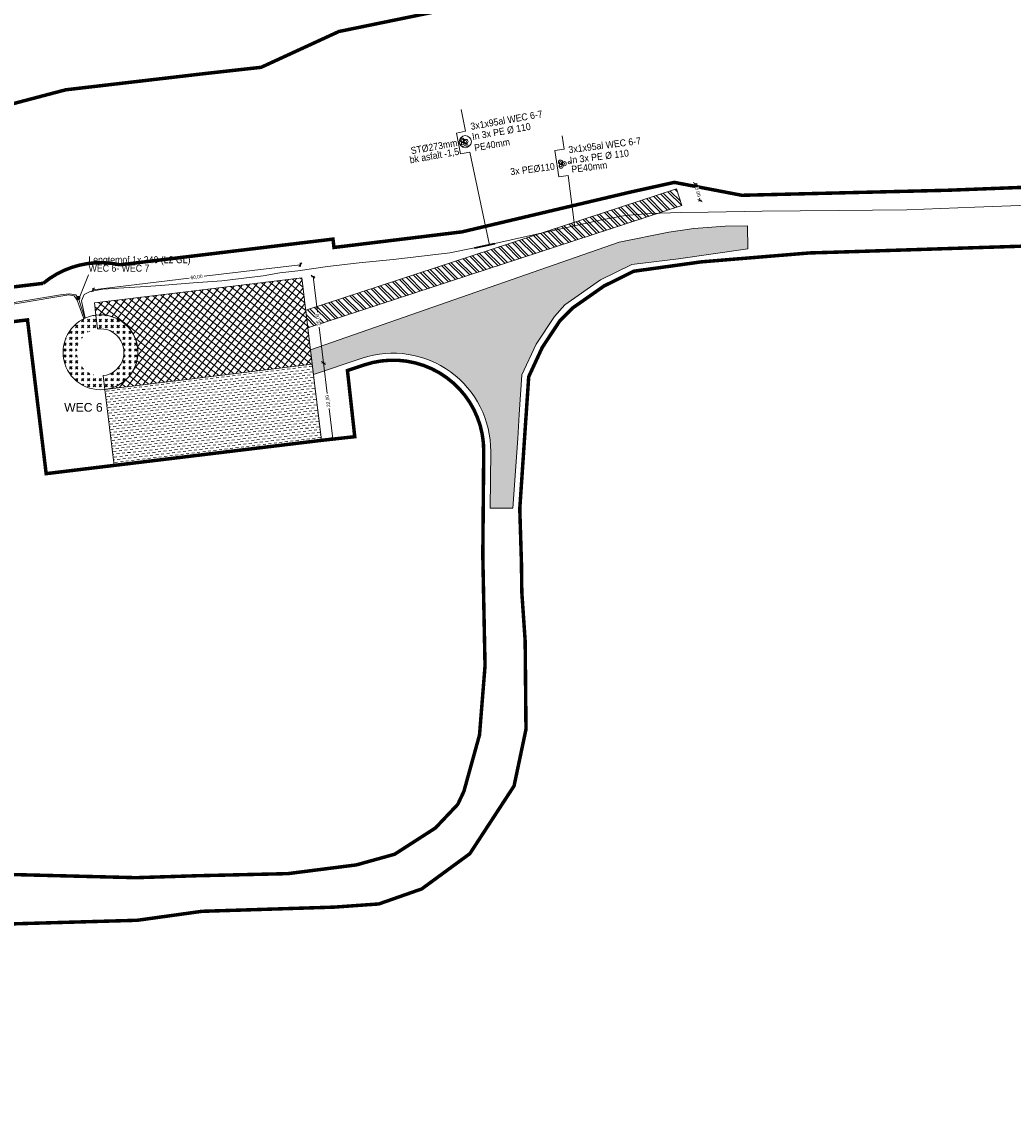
# Model space of a CAD drawing. Header units: metres. Extents: x 68442 to 71740, y 407111 to 411160.
# Tile 174 of 186: x 70366 to 70651, y 409195 to 409510. Entities that reach past the tile are written whole.
import ezdxf
from ezdxf.enums import TextEntityAlignment as Align

# ---------------------------------------------------------------- set-up
doc = ezdxf.new("R2010")
doc.units = ezdxf.units.M
doc.linetypes.add('XX-CENTER', pattern=[8, 5, -1, 1, -1])
doc.layers.get('0').update_dxf_attribs({"lineweight": 0})
doc.layers.get('Defpoints').update_dxf_attribs({"lineweight": 0})
for name, color, linetype, lineweight in [('- van den heuvel - hs', 1, 'Continuous', 0), ('- van den heuvel - pe 40mm', 3, 'Continuous', 0), ('- van den heuvel -aanpeillijntjes en ge-explodeerde maatvoering', 7, 'Continuous', 0), ('- van den heuvel -pe 110mm', 7, 'Continuous', 0), ('- van den heuvel -staal 273mm', 7, 'Continuous', 0), ('- van den heuvel -txt', 7, 'Continuous', 0), ('-revisie mantelbuizen', 7, 'Continuous', 0), ('MACG_alg_werkgrens', 3, 'XX-CENTER', 0), ('RS AB Boring', 30, 'Continuous', 0), ('RS AB Kabel', 224, 'Continuous', 0), ('RS AB Mantelbuis', 1, 'Continuous', 0)]:
    doc.layers.add(name, color=color, linetype=linetype, lineweight=lineweight)
for name, color, linetype, lineweight, transparency in [('MACG_n_maatvoering', 3, 'Continuous', 0, 0.8), ('MACG_n_vhr_arc_auxcrane', 3, 'Continuous', 0, 0.8), ('MACG_n_vhr_arc_craneplatform_18', 150, 'Continuous', 0, 0.8), ('MACG_n_vhr_arc_gravel', 34, 'Continuous', 0, 0.8), ('MACG_n_vhr_arc_laydown', 2, 'Continuous', 0, 0.8), ('MACG_n_vhr_arc_preassembly_13.5', 6, 'Continuous', 0, 0.8), ('MACG_n_vhr_kant_', 7, 'Continuous', 0, 0.8)]:
    doc.layers.add(name, color=color, linetype=linetype, lineweight=lineweight, transparency=transparency)
doc.styles.add('Arial', font='arial.ttf')
doc.styles.add('MACG_standaard', font='arial.ttf', dxfattribs={"height": 2})
doc.styles.get("Standard").update_dxf_attribs({"font": 'arial.ttf'})
doc.dimstyles.new('MACG_standaard', dxfattribs={"dimscale": 0, "dimtxt": 2, "dimasz": 2, "dimexe": 1, "dimexo": 0.1, "dimgap": 1, "dimtad": 0, "dimzin": 1, "dimtxsty": 'MACG_standaard', "dimcen": 0, "dimclrd": 256, "dimclre": 256, "dimclrt": 256, "dimazin": 0, "dimtfac": 1, "dimtofl": 0, "dimtmove": 1, "dimatfit": 3, "dimfxl": 1, "dimfxlon": 1, "dimtfill": 1, "dimlwd": -1, "dimlwe": -1, "dimarcsym": 0})

# ---------------------------------------------------------------- blocks, each defined once
blk = doc.blocks.new('_Oblique')
at = {"color": 0, "linetype": 'ByBlock', "lineweight": -2}
blk.add_line((-0.5, -0.5), (0.5, 0.5), dxfattribs=at)
blk = doc.blocks.new('*D161')
at = {"layer": 'Defpoints', "color": 0, "transparency": 16777216}
for p in [(70446.39, 409440.16), (70446.85, 409436.37), (70387.29, 409429.16)]:
    blk.add_point(p, dxfattribs=at)
at = {"layer": 'MACG_n_maatvoering', "transparency": 16777216}
for p, q in [((70446.39, 409440.16), (70418.78, 409436.82)), ((70446.45, 409439.66), (70446.33, 409440.66)), ((70386.83, 409432.95), (70414.44, 409436.29)), ((70386.89, 409432.45), (70386.77, 409433.44))]:
    blk.add_line(p, q, dxfattribs=at)
for p, rotation in [((70446.39, 409440.16), 6.904981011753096), ((70386.83, 409432.95), 186.9049810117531)]:
    blk.add_blockref('_Oblique', p, dxfattribs=dict(at, rotation=rotation))
at = {"layer": 'MACG_n_maatvoering', "transparency": 16777216, "insert": (70416.61, 409436.55), "char_height": 1, "attachment_point": 5, "rotation": 6.905, "style": 'MACG_standaard', "bg_fill": 3, "box_fill_scale": 1.1, "bg_fill_color": 256, "bg_fill_true_color": 13158600, "bg_fill_transparency": 0}
blk.add_mtext('60,00', dxfattribs=at)
blk = doc.blocks.new('*D160')
at = {"layer": 'Defpoints', "color": 0, "transparency": 16777216}
for p in [(70446.85, 409436.37), (70449.86, 409411.56), (70453.07, 409411.94)]:
    blk.add_point(p, dxfattribs=at)
at = {"layer": 'MACG_n_maatvoering', "transparency": 16777216}
for p, q in [((70449.57, 409436.7), (70450.56, 409436.82)), ((70450.06, 409436.76), (70451.3, 409426.53)), ((70453.07, 409411.94), (70451.83, 409422.18)), ((70452.57, 409411.88), (70453.56, 409412.01))]:
    blk.add_line(p, q, dxfattribs=at)
for p, rotation in [((70450.06, 409436.76), 96.9049810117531), ((70453.07, 409411.94), 276.9049810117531)]:
    blk.add_blockref('_Oblique', p, dxfattribs=dict(at, rotation=rotation))
at = {"layer": 'MACG_n_maatvoering', "transparency": 16777216, "insert": (70451.57, 409424.35), "char_height": 1, "attachment_point": 5, "rotation": 96.905, "style": 'MACG_standaard', "bg_fill": 3, "box_fill_scale": 1.1, "bg_fill_color": 256, "bg_fill_true_color": 13158600, "bg_fill_transparency": 0}
blk.add_mtext('25,00', dxfattribs=at)
blk = doc.blocks.new('*D159')
at = {"layer": 'Defpoints', "color": 0, "transparency": 16777216}
for p in [(70449.86, 409411.56), (70452.5, 409389.72), (70455.71, 409390.1)]:
    blk.add_point(p, dxfattribs=at)
at = {"layer": 'MACG_n_maatvoering', "transparency": 16777216}
for p, q in [((70452.57, 409411.88), (70453.56, 409412.01)), ((70453.07, 409411.94), (70454.13, 409403.2)), ((70455.71, 409390.1), (70454.65, 409398.85)), ((70455.22, 409390.04), (70456.21, 409390.16))]:
    blk.add_line(p, q, dxfattribs=at)
for p, rotation in [((70453.07, 409411.94), 96.9049810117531), ((70455.71, 409390.1), 276.9049810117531)]:
    blk.add_blockref('_Oblique', p, dxfattribs=dict(at, rotation=rotation))
at = {"layer": 'MACG_n_maatvoering', "transparency": 16777216, "insert": (70454.39, 409401.02), "char_height": 1, "attachment_point": 5, "rotation": 96.905, "style": 'MACG_standaard', "bg_fill": 3, "box_fill_scale": 1.1, "bg_fill_color": 256, "bg_fill_true_color": 13158600, "bg_fill_transparency": 0}
blk.add_mtext('22,00', dxfattribs=at)
blk = doc.blocks.new('*D158')
at = {"layer": 'Defpoints', "color": 0, "transparency": 16777216}
for p in [(70554.46, 409461.91), (70556.01, 409457.15)]:
    blk.add_point(p, dxfattribs=at)
at = {"layer": 'MACG_n_maatvoering', "transparency": 16777216}
for p, q in [((70559.42, 409463.28), (70560.38, 409463.55)), ((70559.9, 409463.41), (70560.09, 409462.74)), ((70560.75, 409458.46), (70561.71, 409458.73)), ((70561.23, 409458.59), (70561.04, 409459.27))]:
    blk.add_line(p, q, dxfattribs=at)
for p, rotation in [((70559.9, 409463.41), 105.4209170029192), ((70561.23, 409458.59), 285.4209170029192)]:
    blk.add_blockref('_Oblique', p, dxfattribs=dict(at, rotation=rotation))
at = {"layer": 'MACG_n_maatvoering', "transparency": 16777216, "insert": (70560.56, 409461), "char_height": 1, "attachment_point": 5, "rotation": 285.4209, "style": 'MACG_standaard', "bg_fill": 3, "box_fill_scale": 1.1, "bg_fill_color": 256, "bg_fill_true_color": 13158600, "bg_fill_transparency": 0}
blk.add_mtext('5,00', dxfattribs=at)
at = {"layer": 'Defpoints', "color": 0, "transparency": 16777216}
blk.add_point((70561.23, 409458.59), dxfattribs=at)

msp = doc.modelspace()

# ---------------------------------------------------------------- hatches: boundary and pattern name
at = {"layer": 'MACG_n_vhr_arc_craneplatform_18'}
h = msp.add_hatch(dxfattribs=at)
h.set_pattern_fill('ANSI37', color=256, style=0)
h.set_pattern_definition([(51.904981, (35193.3098, 204718.056), (-1.2493445, 0.979435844), []), (141.904981, (35193.3098, 204718.056), (-0.979435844, -1.2493445), [])])
edge = h.paths.add_edge_path()
edge.add_arc((70389, 409415), 10.75, 357.53523, 456.90498)
edge.add_line((70387.708, 409425.672), (70387.285, 409429.161))
edge.add_line((70387.285, 409429.161), (70446.85, 409436.375))
edge.add_line((70446.85, 409436.375), (70449.855, 409411.556))
edge.add_line((70449.855, 409411.556), (70390.292, 409404.328))
edge.add_arc((70388.998, 409415.002), 10.752, 276.91406, 357.52615)
at = {"layer": 'MACG_n_vhr_arc_gravel'}
h = msp.add_hatch(dxfattribs=at)
h.set_pattern_fill('GOST_GLASS', color=256, scale=0.2)
h.set_pattern_definition([(45, (1163.9999, -1179), (1.697056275, -2e-16), [1, -1.4]), (45, (1164.4242, -1179), (1.697056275, -2e-16), [0.4, -2]), (45, (1163.9999, -1178.5757), (1.697056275, -2e-16), [0.4, -2])])
h.paths.add_polyline_path([(70399.75, 409415, 1), (70378.25, 409415, 1)])
h.paths.add_polyline_path([(70382.25, 409415, -1), (70395.75, 409415, -1)], flags=16)
at = {"layer": 'MACG_n_vhr_arc_laydown'}
h = msp.add_hatch(dxfattribs=at)
h.set_pattern_fill('ANSI32', color=256, scale=0.4, angle=90, style=0)
h.set_pattern_definition([(135, (35402.5815, 204732.6181), (-1.347038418, -1.347038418), []), (135, (35402.5815, 204733.5161), (-1.347038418, -1.347038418), [])])
h.paths.add_polyline_path([(70447.978, 409427.059), (70554.457, 409461.911), (70556.013, 409457.159), (70448.591, 409421.999)])
at = {"layer": 'MACG_n_vhr_arc_preassembly_13.5'}
h = msp.add_hatch(dxfattribs=at)
h.set_pattern_fill('DASH', color=256, scale=0.5, angle=186.90498, style=0)
h.set_pattern_definition([(186.90498, (69982.37296, 409427.91986), (-0.6925657, -0.88342), [0.79375, -0.79375])])
h.paths.add_polyline_path([(70449.855, 409411.556), (70452.5, 409389.715), (70392.935, 409382.502), (70390.292, 409404.328)])

# ---------------------------------------------------------------- linework, layer by layer
at = {"layer": '- van den heuvel - hs'}
for centre in [(70492.912, 409475.768), (70493.783, 409475.525), (70493.037, 409474.929), (70521.142, 409469.464), (70521.999, 409469.178), (70521.224, 409468.62)]:
    msp.add_circle(centre, 0.326, dxfattribs=at)
at = {"layer": '- van den heuvel - pe 40mm'}
for centre in [(70494.279, 409474.337), (70523.648, 409469.461)]:
    msp.add_circle(centre, 0.326, dxfattribs=at)
at = {"layer": '- van den heuvel -aanpeillijntjes en ge-explodeerde maatvoering'}
for points in [[(70493.88, 409478.521), (70492.641, 409484.765)], [(70500.715, 409445.788), (70495.066, 409472.504), (70492.435, 409471.98), (70491.249, 409477.996), (70493.88, 409478.521)], [(70522.211, 409473.333), (70521.658, 409477.142)], [(70525.175, 409451.525), (70523.333, 409465.809), (70520.678, 409465.421), (70519.556, 409472.944), (70522.211, 409473.333)]]:
    msp.add_lwpolyline(points, dxfattribs=at)
at = {"layer": '- van den heuvel -pe 110mm'}
for centre in [(70492.89, 409475.946), (70493.998, 409475.552), (70493.127, 409474.754), (70521.129, 409469.644), (70522.215, 409469.193), (70521.304, 409468.441)]:
    msp.add_circle(centre, 0.589, dxfattribs=at)
at = {"layer": '- van den heuvel -staal 273mm'}
msp.add_circle((70493.79, 409475.502), 1.74, dxfattribs=at)
at = {"layer": '- van den heuvel -txt', "const_width": 0.606}
msp.add_lwpolyline([(70382.346, 409430.586, 1), (70382.953, 409430.586, 1)], format="xyb", close=True, dxfattribs=at)
at = {"layer": '-revisie mantelbuizen', "ltscale": 0.1, "elevation": 3.88}
msp.add_lwpolyline([(70502.264, 409446.05), (70496.541, 409444.861), (70496.484, 409445.135), (70502.206, 409446.324)], close=True, dxfattribs=at)
at = {"layer": 'MACG_alg_werkgrens', "ltscale": 10, "const_width": 1, "flags": 128}
for points in [[(69468.207, 410724.054), (69445.018, 410763.758), (69410.51, 410746.374), (69391.667, 410737.222), (69365.727, 410725.277), (69345.267, 410716.38), (69315.385, 410704.088), (69281.051, 410691.03), (69264.1, 410684.91), (69252.631, 410680.955), (69232.539, 410674.335), (69226.288, 410672.312), (69231.923, 410654.993), (69239.192, 410630.452), (69225.31, 410626.34), (69213.37, 410623.02), (69197.1, 410618.89), (69169.71, 410611.81), (69153.929, 410607.813), (69119.38, 410600.65), (69044.01, 410587.14), (69038.91, 410583.87), (69037, 410582.13), (69034.69, 410579.4), (69032.1, 410574.79), (69025.25, 410561.14), (69006.811, 410524.697), (68993.74, 410499.24), (68990.46, 410493.99), (68985.64, 410487.43), (68980.15, 410481.68), (68983.857, 410477.201), (68976.383, 410470.52), (69009.705, 410433.242), (69066.303, 410483.515), (69081.67, 410509.375), (69086.554, 410515.465), (69098.475, 410511.444), (69124.219, 410533.645), (69141.79, 410549.77), (69154.92, 410561.36), (69164.848, 410567.025), (69195.701, 410584.667, 0.9752874), (69254.73, 410601.856), (69273.281, 410612.545), (69265.7, 410636.971), (69295.012, 410647.331), (69309.569, 410653.286), (69325.24, 410659.54), (69348.315, 410669.295), (69373.471, 410680.472), (69397.192, 410690.963), (69414.397, 410698.196), (69423.285, 410702.185), (69433.976, 410704.108), (69438.863, 410704.341), (69447.939, 410702.658), (69455.8, 410699.584), (69460.605, 410696.232), (69470.472, 410685.982), (69476.25, 410679.091), (69486.191, 410665.288), (69491.751, 410658.194), (69500.692, 410650.931), (69505.624, 410648.248), (69515.728, 410644.423), (69530.287, 410645.972), (69548.084, 410653.462), (69567.546, 410641.915), (69591.657, 410638.314), (69606.834, 410646.685), (69601.573, 410655.533), (69599.74, 410658.57, -0.097345), (69598.02, 410673.004, 0.0378632), (69599.51, 410681.13, -0.1333057), (69605.29, 410689.24), (69610.73, 410692.59, -0.2952398), (69626.31, 410691.87), (69632.1, 410685.1), (69639.81, 410674.22), (69641.62, 410671.06), (69638.815, 410657.508), (69655.039, 410604.933), (69666.621, 410567.403), (69675.171, 410539.695), (69678.304, 410531.616), (69683.937, 410519.55), (69693.997, 410502.003), (69715.768, 410465.562), (69732.291, 410438.391), (69745.606, 410416.521), (69752.284, 410405.492), (69769.946, 410376.343), (69786.267, 410349.353), (69796.79, 410331.868), (69807.949, 410313.381), (69821.279, 410291.542), (69835.032, 410268.937), (69855.977, 410234.251), (69872.629, 410206.842), (69890.271, 410177.658), (69900.347, 410160.907), (69901.487, 410158.675), (69896.946, 410155.944), (69911.808, 410131.596, 0.0972504), (69926.22, 410128.604), (69939.502, 410127.946, -0.3270617), (69966.266, 410111.217), (69985.444, 410061.278), (69989.702, 410051.98), (69994.739, 410043.296), (70004.595, 410028.377), (70024.461, 409998.883), (70056.479, 409951.306), (70092.629, 409897.201), (70118.804, 409856.759), (70134.791, 409830.325), (70155.822, 409792.664), (70175.214, 409753.989), (70188.991, 409723.534), (70203.708, 409687.034), (70218.082, 409646.22), (70228.947, 409611.389), (70238.397, 409575.265), (70246.858, 409538.037), (70256.697, 409481.36), (70263.123, 409416.696), (70265.499, 409348.692), (70264.533, 409312.732), (70262.712, 409293.596), (70262.041, 409279.588, -0.4196235), (70237.455, 409251.795), (70223.924, 409251.693), (70223.896, 409251.692), (70193.165, 409250.14), (70167.123, 409264.37), (70140.672, 409269.787), (70102.465, 409277.613), (70087.77, 409280.622), (70076.27, 409289.407), (70076.709, 409309.217), (70066.711, 409309.439), (70028.718, 409310.281), (69996.927, 409310.381), (69996.707, 409302.015, 1.0223604), (70016.345, 409254.419), (70045.608, 409254.16), (70075.722, 409254.053), (70107.352, 409247.5), (70107.9, 409236.1), (70108.49, 409220.64), (70109.082, 409195.361), (70110.8, 409155.33), (70112.657, 409100.871), (70088.943, 409093.363), (70083.942, 409090.985), (70074.777, 409089.132), (70057.2, 409085.25), (70045.805, 409082.904), (70034.524, 409080.582), (70023.742, 409078.363), (70014.96, 409076.555), (70004.837, 409074.911), (69996.711, 409074.444), (69985.02, 409073.818), (69973.154, 409073.599), (69958.806, 409073.385), (69932.264, 409072.451), (69866.228, 409076.798), (69861.521, 409084.534), (69796.654, 409089.224), (69748.814, 409092.667), (69750.297, 409112.311), (69694.934, 409116.49, 0.9057946), (69648.845, 409094.078), (69624.584, 409093.872), (69585.902, 409092.54), (69529.319, 409090.82), (69467.169, 409088.931), (69410.649, 409087.204), (69375.772, 409086.099), (69352.851, 409104.513), (69352.31, 409121.883), (69294.344, 409119.895), (69295.477, 409083.546), (69288.457, 409083.327), (69220.514, 409081.171), (69160.303, 409079.224), (69133.532, 409078.359), (69097.114, 409077.182), (69079.24, 409076.599), (69043.746, 409075.458), (69008.485, 409074.376), (68985, 409092.602), (68984.29, 409110.278), (68926.337, 409107.953), (68927.854, 409070.125), (68922.819, 409069.424), (68908.143, 409065.558), (68898.991, 409063.147), (68889.025, 409059.21), (68879.39, 409055.402), (68853.716, 409041.515), (68784.241, 409002.877), (68690.792, 408950.671), (68634.582, 408919.316), (68605.749, 408924.188), (68596.823, 408940.142), (68591.849, 408937.269), (68546.26, 408911.724), (68577.271, 408856.288), (68598.847, 408854.489), (68632.13, 408873.114), (68635.037, 408888.523), (68655.306, 408899.833), (68648.654, 408911.784), (68655.275, 408915.374), (68708.755, 408945.104), (68758.396, 408972.945), (68803.764, 408998.253), (68824.877, 409010.035), (68860.537, 409030.084), (68885.336, 409043.17), (68903.482, 409050.316), (68925.812, 409056.175), (68932.36, 409057.083), (68933.566, 409048.377), (68947.049, 409033.253), (68985.2, 409034.453), (68997.406, 409050.011), (69013.92, 409050.526), (69013.59, 409061.004), (69059.754, 409062.481), (69126.266, 409064.661), (69181.764, 409066.451), (69253.042, 409068.721), (69299.011, 409070.167), (69301.135, 409060.091), (69314.614, 409044.964), (69352.766, 409046.154), (69364.979, 409061.714), (69381.038, 409062.219), (69380.697, 409072.854), (69492.882, 409076.431), (69548.431, 409078.161), (69630.694, 409080.5), (69630.694, 409080.5), (69654.369, 409080.671), (69653.733, 409075.025), (69704.602, 409073.983), (69742.146, 409070.755), (69879.56, 409059.754), (69883.08, 409041.89), (69885.54, 408968.13), (69901.9, 408953.06), (69901.9, 408953.06), (69904.52, 408928.16), (69914.901, 408898.675), (69919.764, 408899.04), (69922.331, 408911.13), (69918.347, 408959.184), (69921.152, 408963.146), (69925.436, 408965.11), (70038.772, 408992.194), (70102.659, 409007.273), (70144.741, 409017.219), (70178.356, 409024.481), (70202.479, 409026.381), (70230.787, 409027.221), (70290.98, 409028.873, 1.5305015), (70337.18, 409019.389), (70346.24, 409081.09), (70355.131, 409093.832), (70368.208, 409102.835), (70477.252, 409107.53), (70533.86, 409109.6), (70639.082, 409034.237), (70678.381, 409035.527), (70780.178, 409115.063), (70833.959, 409116.727), (70850.184, 409119.148), (70864.3, 409119.571), (70913.124, 409121.071), (70966.194, 409122.861), (71052.4, 409125.461), (71091.998, 409126.677), (71182.629, 409129.546), (71197.809, 409129.6), (71208.91, 409129.103), (71246.183, 409126.3), (71276.102, 409122.311), (71303.555, 409117.99), (71325.803, 409113.701), (71409.434, 409090.575), (71435.945, 409080.729), (71455.23, 409072.654), (71458.59, 409060.161), (71529.635, 409023.048), (71558.237, 409072.489), (71513.679, 409098.123), (71470.672, 409081.289), (71429.619, 409097.412), (71395.97, 409109.384), (71364.518, 409118.302), (71317.667, 409127.982), (71272.749, 409136.114), (71231.576, 409140.281), (71215.154, 409141.436), (71214.91, 409152.277), (71197.701, 409154.59, 0.7497293), (71149.483, 409165.492), (71090.864, 409163.697), (71091.344, 409147.207), (70997.452, 409144.117), (70941.209, 409139.392), (70845.679, 409136.79), (70843.185, 409136.664), (70840.978, 409186), (70834.11, 409192.101), (70826.67, 409196.525), (70690.65, 409192.079), (70635.75, 409190.738), (70619.672, 409189.357), (70606.741, 409184.164), (70598.24, 409178.982), (70572.839, 409163.112), (70553.425, 409151.048), (70549.21, 409148.59), (70544.469, 409145.826), (70539.623, 409143.063), (70529.202, 409138.275), (70522.797, 409135.37), (70509.243, 409130.693), (70499.409, 409127.938), (70491.236, 409125.825), (70476.29, 409123.218), (70462.044, 409125.338), (70392.249, 409121.812), (70392.249, 409121.812), (70369.162, 409120.646), (70349.69, 409108.093), (70315.353, 409114.077), (70310.999, 409105.631), (70298.503, 409107.158), (70288.165, 409108.761), (70275.821, 409110.676), (70267.755, 409111.764), (70262.713, 409112.435), (70246.874, 409113.982), (70244.628, 409113.891), (70233.263, 409113.615), (70229.074, 409113.603), (70227.631, 409113.798), (70221.736, 409113.757), (70211.809, 409113.465), (70207.341, 409113.32), (70200.978, 409112.981), (70190.539, 409112.508), (70179.729, 409112.19), (70161.498, 409111.651), (70152.479, 409111.377), (70148.843, 409111.266), (70144.36, 409110.95), (70140.94, 409110.66), (70139.537, 409110.029), (70138.875, 409109.731), (70136.94, 409108.86), (70136.599, 409108.452), (70118.008, 409102.565), (70116.837, 409102.195), (70115.37, 409150.37), (70113.55, 409195.79), (70112.69, 409232.67), (70112.89, 409240.48), (70115.281, 409245.857), (70163.843, 409235.795), (70190.773, 409234.288), (70200.435, 409234.2), (70205.911, 409234.174), (70224.538, 409235.078), (70238.156, 409235.784), (70251.996, 409236.798), (70260.325, 409237.903), (70269.17, 409239.57), (70292.006, 409244.161), (70303.4, 409248.902), (70322.487, 409249.606), (70399.562, 409251.819), (70418.136, 409254.394), (70456.167, 409255.602), (70468.962, 409256.513), (70481.282, 409260.831), (70495.096, 409270.952), (70507.8, 409290.421), (70511.222, 409306.681), (70510.989, 409332.078), (70510.029, 409346.032), (70509.92, 409354.473), (70509.442, 409370.039), (70512.01, 409407.98), (70515.894, 409416.387), (70520.955, 409424.045), (70524.633, 409427.731), (70533.657, 409434.05), (70542.208, 409438.289), (70561.574, 409440.973), (70592.721, 409443.542), (70600.321, 409443.761), (70688.864, 409446.611), (70734.963, 409448.111), (70820.878, 409450.74), (70866.086, 409451.086), (70865.811, 409444.265), (70928.612, 409436.905, 1.4424932), (70933.411, 409484.893), (70891.283, 409498.662), (70874.73, 409500.693), (70873.239, 409488.516), (70851.546, 409492.367), (70851.546, 409492.367), (70849.042, 409471.917), (70802.509, 409471.712), (70763.75, 409471.541), (70758.867, 409471.52), (70758.895, 409465.35), (70732.734, 409465.434), (70632.338, 409461.546), (70589.83, 409460.506), (70573.221, 409460.099), (70553.835, 409463.812), (70541.021, 409460.973), (70492.85, 409449.594), (70456.076, 409445.113), (70455.784, 409447.511), (70394.632, 409440.122, 0.2324517), (70372.55, 409434.807), (70275.762, 409423.174), (70274.413, 409438.446), (70272.367, 409460.206), (70268.817, 409487.859), (70265.684, 409508.802), (70263.606, 409520.033), (70258.384, 409546.852), (70254.869, 409562.401), (70251.321, 409577.875), (70243.268, 409608.374), (70240.102, 409619.564), (70234.36, 409638.499), (70229.65, 409653.094), (70226.003, 409663.926), (70222.112, 409674.926), (70217.281, 409688.41), (70212.9, 409700.271), (70208.152, 409711.589), (70200.717, 409729.314), (70193.135, 409746.509), (70185.52, 409762.522), (70177.762, 409778.568), (70168.721, 409795.99), (70161.477, 409809.613), (70154.534, 409822.67), (70147.278, 409835.21), (70140.095, 409847.265), (70133.437, 409858.439), (70128.378, 409866.675), (70123.935, 409873.473), (70118.249, 409882.175), (70107.664, 409898.373), (70097.951, 409913.229), (70090.265, 409924.725), (70078.821, 409941.842), (70069.96, 409955.094), (70064.81, 409962.798), (70058.681, 409971.965), (70052.837, 409980.706), (70048.58, 409987.072), (70044.589, 409993.043), (70041.05, 409998.327), (70037.929, 410002.964), (70034.979, 410007.32), (70028.729, 410016.548), (70020.374, 410028.885), (70012.458, 410040.573), (70007.156, 410048.444), (70003.712, 410054.038), (70001.721, 410057.718), (69998.22, 410065.484), (69994.446, 410074.596), (69985.76, 410097.656), (69977.56, 410119.252), (69971.939, 410133.89), (69970.405, 410137.071), (69968.418, 410140.274), (69965.55, 410143.385), (69963.651, 410144.566), (69961.935, 410145.633), (69960.3, 410146.649), (69956.847, 410147.657), (69953.858, 410148.53), (69949.786, 410148.53), (69948.309, 410148.53), (69946.184, 410148.53), (69944.737, 410148.2), (69942.912, 410147.783), (69941.445, 410147.448), (69939.739, 410146.951), (69938.406, 410146.5), (69937.232, 410146.103), (69936.119, 410145.726), (69933.416, 410149.368), (69930.953, 410152.968), (69920.552, 410169.809), (69910.98, 410185.527), (69896.063, 410210.156), (69886.826, 410225.415), (69873.622, 410247.266), (69860.177, 410269.639), (69852.171, 410282.955), (69839.363, 410304.146), (69813.69, 410346.413), (69808.286, 410355.362), (69793.789, 410379.353), (69782.484, 410397.957), (69775.858, 410408.846, 0.8745156), (69774.189, 410470.168), (69767.981, 410480.58), (69767.981, 410480.58), (69755.692, 410501.058), (69748.716, 410512.783), (69726.083, 410499.237), (69705.95, 410531.26), (69694.583, 410550.481), (69686.117, 410577.921), (69680.004, 410598.064), (69679.1, 410601.047), (69677.321, 410606.916), (69676.34, 410610.153), (69674.597, 410615.904), (69673.289, 410620.221), (69671.241, 410626.975), (69669.519, 410632.654), (69668.001, 410637.656), (69666.297, 410643.274), (69664.898, 410647.886), (69663.031, 410654.04), (69661.438, 410659.289), (69660.85, 410661.228), (69660.435, 410662.597), (69659.785, 410665.004), (69659.683, 410666.362), (69659.691, 410666.423), (69660.193, 410667.48), (69661.251, 410668.69), (69661.926, 410669.462), (69663.101, 410670.379), (69667.086, 410673.489), (69664.774, 410677.266), (69655.858, 410693.749), (69633.121, 410730.906), (69596.646, 410708.756), (69590.408, 410708.719), (69584.973, 410710.412), (69578.268, 410711.154), (69576.048, 410712.062), (69555.926, 410743.272), (69552.703, 410742.735), (69539.433, 410755.682), (69495.759, 410828.138), (69486.78, 410843.051, -0.3330783), (69489.899, 410874.089), (69516.311, 410899.388), (69534.636, 410914.58), (69635.845, 410998.451), (69671.829, 411027.395), (69684.962, 411035.551), (69701.88, 411041.337), (69710.644, 411042.042), (69721.391, 411039.584), (69739.366, 411030.606), (69747.079, 411023.55), (69748.392, 411022.353), (69751.418, 411018.172), (69754.081, 411011.952), (69754.233, 411006.696), (69753.494, 411004.64), (69751.294, 411001.35), (69740.196, 410989.217), (69720.191, 410967.348), (69714.008, 410960.915), (69732.078, 410943.547), (69734.907, 410943.527, -0.3656088), (69768.346, 410946.118), (69772.533, 410941.551), (69785.47, 410954.54), (69781.03, 410959.77, -0.3221583), (69777.15, 410981.66), (69779.87, 410993.92), (69809.29, 411027.131), (69790.438, 411042.907), (69787.621, 411042.652, -0.3651736), (69754.625, 411036.809), (69738.667, 411046.033), (69723.371, 411052.17), (69711.176, 411054.442), (69699.753, 411054.337), (69687.166, 411050.369), (69674.9, 411044.206), (69657.89, 411031.37), (69640.751, 411017.221), (69601.612, 410984.775), (69554.377, 410946.003), (69530.01, 410925.805), (69508.643, 410908.39), (69483.119, 410889.497), (69471.453, 410881.713), (69455.617, 410869.813), (69467.477, 410849.766), (69472.823, 410843.747), (69483.013, 410827.46), (69512.676, 410773.098), (69508.681, 410771.114), (69505.699, 410765.939), (69500.7, 410743.524)], [(70337.636, 409333.5), (70337.636, 409320.402), (70343.541, 409279.079, 0.3668027), (70357.958, 409265.106), (70399.223, 409264.061), (70416.753, 409264.619), (70442.811, 409265.219), (70462.515, 409267.734), (70473.494, 409270.791), (70485.216, 409278.336), (70491.613, 409285.098), (70493.378, 409288.821), (70497.876, 409305.052), (70499.461, 409324.898), (70498.824, 409356.563), (70499.084, 409386.499, 0.5149667), (70464.844, 409411.389), (70459.945, 409409.752), (70462.039, 409390.75), (70452.099, 409389.654), (70392.935, 409382.502), (70373.401, 409380.132), (70368.041, 409424.304), (70277.933, 409413.37), (70278.265, 409408.519), (70278.922, 409395.965, 0.0391193), (70279.287, 409393.184, 0.0667579), (70281.58, 409388.396), (70284.241, 409385.691, -0.010089), (70288.44, 409382.43, -0.0844983), (70294.715, 409375.299, -0.0674103), (70298.938, 409367.937, -0.0678219), (70301.301, 409359.745), (70309.024, 409333.5)]]:
    msp.add_lwpolyline(points, format="xyb", close=True, dxfattribs=at)
at = {"layer": 'MACG_n_vhr_kant_'}
for points in [[(70447.978, 409427.059), (70554.457, 409461.911), (70556.013, 409457.159), (70448.591, 409421.999)], [(70449.855, 409411.556), (70452.5, 409389.715), (70392.935, 409382.502), (70390.292, 409404.328)], [(70501.084, 409386.481), (70501.084, 409386.481)]]:
    msp.add_lwpolyline(points, close=True, dxfattribs=at)
for points in [[(70399.74, 409414.538, 0.462964), (70387.708, 409425.672), (70387.285, 409429.161), (70446.85, 409436.375), (70449.855, 409411.556), (70390.292, 409404.328, 0.3669978)], [(70388.188, 409421.701), (70387.708, 409425.672, -0.4348055), (70399.736, 409415.545, -0.3938313), (70390.292, 409404.328), (70389.811, 409408.299, 1)]]:
    msp.add_lwpolyline(points, format="xyb", close=True, dxfattribs=at)
msp.add_circle((70389, 409414.999), 10.75, dxfattribs=at)
at = {"layer": 'RS AB Boring', "ltscale": 0.1}
msp.add_line((70502.235, 409446.187, 3.739), (70496.511, 409444.998, 3.88), dxfattribs=at)
at = {"layer": 'RS AB Kabel', "ltscale": 0.1}
for points in [[(70384.197, 409424.616), (70382.351, 409430.005), (70381.468, 409431.185), (70379.956, 409431.548), (70366.251, 409429.209), (70358.229, 409427.942), (70350.172, 409426.272), (70345.271, 409425.264), (70338.844, 409424.384), (70328.816, 409423.202), (70319.248, 409422.27), (70309.423, 409421.832), (70303.906, 409421.231), (70294.991, 409420.151), (70285.846, 409419.027), (70280.058, 409418.256), (70276.972, 409418.086), (70276.661, 409418.063)], [(70276.927, 409418.459), (70277.637, 409418.527), (70281.711, 409418.95), (70289.148, 409419.832), (70295.852, 409420.727), (70305.335, 409421.788), (70310.971, 409422.323), (70320.442, 409422.823), (70329.661, 409423.723), (70339.973, 409424.926), (70343.654, 409425.452), (70350.971, 409426.902), (70359.435, 409428.582), (70370.666, 409430.369), (70377.557, 409431.469), (70379.962, 409431.768), (70381.928, 409431.461), (70382.805, 409430.176), (70384.501, 409424.763)]]:
    msp.add_lwpolyline(points, dxfattribs=at)

# ---------------------------------------------------------------- texts
at = {"layer": '- van den heuvel -txt', "width": 0.9}
for s, rotation, p in [('3x1x95al WEC 6-7', 10.08565, (70495.489, 409478.879)), ('In 3x PE %%C 110', 10.08565, (70495.928, 409475.968)), ('PE40mm', 10.08565, (70496.563, 409472.722)), ('3x1x95al WEC 6-7', 7.16987, (70523.565, 409472.201)), ('In 3x PE %%C 110', 7.16987, (70523.966, 409469.183)), ('3x PE%%C110', 7.16987, (70506.851, 409465.866)), ('PE40mm', 7.16987, (70524.412, 409466.538))]:
    msp.add_text(s, height=2, rotation=rotation, dxfattribs=at).set_placement(p)
for s, p in [('ST%%C273mm', (70491.655, 409474.268)), ('bk asfalt -1,5', (70492.163, 409471.774))]:
    msp.add_text(s, height=2, rotation=10.08565, dxfattribs=at).set_placement(p, align=Align.RIGHT)
at = {"style": 'Arial'}
msp.add_text('WEC 6', height=2.5, dxfattribs=at).set_placement((70378.568, 409397.931))

# ---------------------------------------------------------------- next in the draw order: dimensions: what is measured, and where the dimension line sits
at = {"layer": 'MACG_n_maatvoering'}
for base, p1, p2, angle, picture, middle in [((70561.228, 409458.594), (70554.457, 409461.911), (70556.01, 409457.155), 285.42092, '*D158', (70560.563, 409461.003)), ((70446.391, 409440.16), (70387.285, 409429.161), (70446.85, 409436.375), 6.90498, '*D161', (70416.609, 409436.554))]:
    dim = msp.add_linear_dim(base=base, p1=p1, p2=p2, angle=angle, dimstyle='MACG_standaard', override={"dimblk1": 'Oblique', "dimblk2": 'Oblique', "dimsah": 1}, dxfattribs=at)
    dim.commit()
    dim.dimension.update_dxf_attribs({"geometry": picture, "text_midpoint": middle})

# ---------------------------------------------------------------- next in the draw order: linework, layer by layer
at = {"layer": '- van den heuvel -aanpeillijntjes en ge-explodeerde maatvoering'}
msp.add_lwpolyline([(70382.857, 409430.564), (70385.569, 409437.266)], dxfattribs=at)
at = {"layer": 'RS AB Kabel', "ltscale": 0.1}
msp.add_lwpolyline([(70402.107, 409433.861), (70397.252, 409433.583), (70389.695, 409433.085), (70385.997, 409432.474), (70384.284, 409431.604), (70383.561, 409429.788), (70384.611, 409424.812)], dxfattribs=at)
at = {"layer": 'RS AB Mantelbuis', "ltscale": 0.1}
msp.add_lwpolyline([(70502.239, 409446.212), (70511.676, 409448.345), (70532.553, 409452.947), (70539.762, 409454.299), (70546.663, 409454.902), (70555.833, 409455.135), (70563.513, 409455.206), (70579.109, 409455.564), (70600.898, 409455.715), (70620.61, 409455.929), (70640.132, 409456.673), (70697.057, 409458.766)], dxfattribs=at)

# ---------------------------------------------------------------- next in the draw order: texts
at = {"layer": '- van den heuvel -txt', "width": 0.9}
for s, p in [('Lengtemof 1x 240 (L2 GL)', (70385.511, 409440.596)), ('WEC 6- WEC 7', (70385.594, 409438.153))]:
    msp.add_text(s, height=2, dxfattribs=at).set_placement(p)

# ---------------------------------------------------------------- next in the draw order: dimensions: what is measured, and where the dimension line sits
at = {"layer": 'MACG_n_maatvoering'}
dim = msp.add_linear_dim(base=(70453.068, 409411.945), p1=(70446.85, 409436.375), p2=(70449.855, 409411.556), angle=96.90498, dimstyle='MACG_standaard', override={"dimblk1": 'Oblique', "dimblk2": 'Oblique', "dimsah": 1}, dxfattribs=at)
dim.commit()
dim.dimension.update_dxf_attribs({"geometry": '*D160', "text_midpoint": (70451.566, 409424.354)})

# ---------------------------------------------------------------- next in the draw order: linework, layer by layer
at = {"layer": 'RS AB Mantelbuis', "ltscale": 0.1}
msp.add_lwpolyline([(70496.465, 409444.997), (70489.368, 409443.553), (70480.449, 409442.495), (70473.086, 409441.691), (70463.292, 409440.712), (70454.252, 409439.625), (70445.646, 409438.394), (70440.54, 409437.829), (70435.767, 409437.007), (70423.85, 409435.488), (70415.629, 409434.956), (70407.461, 409434.299), (70402.107, 409433.861)], dxfattribs=at)

# ---------------------------------------------------------------- next in the draw order: dimensions: what is measured, and where the dimension line sits
at = {"layer": 'MACG_n_maatvoering'}
dim = msp.add_linear_dim(base=(70455.713, 409390.104), p1=(70449.855, 409411.556), p2=(70452.5, 409389.715), angle=96.90498, dimstyle='MACG_standaard', override={"dimblk1": 'Oblique', "dimblk2": 'Oblique', "dimsah": 1}, dxfattribs=at)
dim.commit()
dim.dimension.update_dxf_attribs({"geometry": '*D159', "text_midpoint": (70454.391, 409401.025)})

# ---------------------------------------------------------------- next in the draw order: hatches: boundary and pattern name
at = {"layer": 'MACG_n_vhr_arc_auxcrane'}
h = msp.add_hatch(dxfattribs=at)
h.set_pattern_fill('ACO-BETON_DETAIL', color=256, scale=2, angle=90, style=0, pattern_type=2)
h.set_pattern_definition([(90, (70504.71904, 409416.6337), (-0.6, 0.3), [0, -0.6])])
edge = h.paths.add_edge_path()
edge.add_line((70449.353, 409415.701), (70537.95, 409446.66))
edge.add_line((70537.95, 409446.66), (70552.23, 409449.53))
edge.add_line((70552.23, 409449.53), (70559.41, 409450.59))
edge.add_line((70559.41, 409450.59), (70568.45, 409451.24))
edge.add_line((70568.45, 409451.24), (70574.813, 409451.327))
edge.add_line((70574.813, 409451.327), (70574.904, 409444.73))
edge.add_line((70574.904, 409444.73), (70555.016, 409441.824))
edge.add_line((70555.016, 409441.824), (70541.629, 409440.235))
edge.add_line((70541.629, 409440.235), (70532.634, 409435.775))
edge.add_line((70532.634, 409435.775), (70522.429, 409428.629))
edge.add_line((70522.429, 409428.629), (70519.373, 409425.277))
edge.add_line((70519.373, 409425.277), (70514.142, 409417.364))
edge.add_line((70514.142, 409417.364), (70510.039, 409408.483))
edge.add_line((70510.039, 409408.483), (70509.233, 409397.129))
edge.add_line((70509.233, 409397.129), (70508.837, 409390.225))
edge.add_line((70508.837, 409390.225), (70507.446, 409370.175))
edge.add_line((70507.446, 409370.175), (70500.94, 409370.232))
edge.add_line((70500.94, 409370.232), (70501.084, 409386.481))
edge.add_arc((70473.085, 409386.73), 28, 359.49146, 468.47912)
edge.add_line((70464.21, 409413.286), (70450.212, 409408.608))
edge.add_line((70450.212, 409408.608), (70449.353, 409415.701))
edge.add_line((70449.353, 409415.701), (70537.95, 409446.66))

# ---------------------------------------------------------------- next in the draw order: linework, layer by layer
at = {"layer": 'MACG_alg_werkgrens', "ltscale": 10, "const_width": 1, "flags": 128}
msp.add_lwpolyline([(69927.775, 411146.701), (69958.643, 411121.124), (69929.538, 411089.963), (69916.308, 411072.618), (69900.727, 411054.98), (69886.027, 411023.818, -0.1304961), (69898.962, 410988.834), (69896.901, 410882.413, -0.1852686), (69878.968, 410842.138), (69880.728, 410694.853), (69881.903, 410644.876), (69880.138, 410589.608), (69881.019, 410569.617), (69883.077, 410559.328), (69884.841, 410552.566), (69884.841, 410541.983), (69883.37, 410513.761), (69882.488, 410502.59), (69880.136, 410490.536, -0.3312528), (69870.432, 410397.345), (69869.256, 410384.115), (69866.022, 410372.944), (69862.2, 410365.595), (69853.38, 410353.836), (69843.091, 410345.016), (69846.619, 410343.253), (69848.088, 410336.491), (69850.44, 410325.32), (69853.086, 410322.38), (69856.907, 410317.088), (69867.784, 410294.157), (69879.249, 410272.402), (69895.711, 410244.474), (69904.53, 410231.244), (69908.646, 410231.244), (69913.35, 410225.071), (69915.113, 410217.133), (69922.757, 410204.786), (69930.988, 410194.496), (69939.219, 410191.85), (69944.217, 410188.616), (69952.742, 410174.505), (69955.976, 410172.447), (69964.207, 410170.977), (69973.321, 410168.037), (69983.022, 410161.569), (69986.549, 410155.101), (69992.429, 410145.694), (69999.778, 410128.643), (70015.652, 410089.837), (70028.293, 410081.017), (70036.23, 410051.325), (70040.64, 410046.621), (70046.519, 410032.216), (70065.333, 410003.699), (70094.73, 409960.777), (70121.482, 409920.795), (70148.821, 409878.168), (70173.514, 409835.54), (70202.911, 409780.859), (70218.197, 409746.168), (70235.541, 409703.541), (70265.526, 409617.11), (70280.811, 409555.667), (70297.273, 409515.097), (70304.329, 409504.808), (70329.022, 409480.701), (70336.666, 409479.231), (70378.999, 409490.401), (70419.275, 409495.104), (70435.15, 409496.868), (70457.493, 409507.156), (70527.755, 409521.56), (70627.121, 409534.199), (70683.565, 409538.019), (70782.049, 409538.899), (70836.729, 409535.37), (70895.525, 409526.549), (70924.924, 409555.065), (70938.741, 409563.296), (70955.792, 409567.705), (70972.549, 409567.705), (70984.308, 409564.765), (71012.53, 409552.123), (71048.101, 409530.368), (71051.335, 409527.428), (71092.786, 409505.966), (71103.369, 409498.029), (71138.94, 409472.157), (71173.923, 409442.464), (71186.858, 409424.237), (71195.677, 409403.071), (71197.734, 409377.788), (71192.736, 409348.684), (71186.856, 409334.279), (71178.624, 409321.932), (71167.159, 409309.879), (71155.105, 409301.06), (71135.115, 409293.123), (71135.114, 409285.185), (71161.573, 409285.185), (71185.385, 409280.775), (71196.262, 409276.071), (71259.174, 409246.377), (71279.458, 409234.323), (71292.393, 409229.032), (71334.726, 409215.507), (71372.649, 409207.275), (71419.098, 409194.045), (71441.147, 409186.401), (71485.243, 409167.291), (71505.822, 409156.707, -0.2494956), (71561.678, 409149.945), (71583.726, 409135.245), (71591.076, 409129.953, -0.2193222), (71613.123, 409085.268), (71705.726, 409016.18, -0.6701261), (71666.035, 408863.311), (71668.678, 408758.359, -0.5566509), (71718.065, 408643.118, -0.2719733), (71681.61, 408593.729), (71644.274, 408582.265, -0.2175824), (71593.416, 408591.674), (71550.788, 408580.797), (71515.216, 408574.624), (71484.348, 408571.685), (71452.304, 408570.51), (71266.508, 408564.635, -0.2368532), (71219.176, 408537.883), (71180.371, 408537.296, -0.2044236), (71138.92, 408559.346), (71067.776, 408556.996), (71017.8, 408555.527), (70967.235, 408556.41), (70931.369, 408560.526), (70900.501, 408566.113), (70869.634, 408574.345), (70822.891, 408585.517, -0.1708558), (70792.61, 408566.703), (70781.733, 408564.352), (70737.93, 408564.059, -0.2111859), (70700.889, 408585.814), (70660.319, 408586.403), (70584.472, 408580.819), (70528.615, 408577.292), (70509.507, 408576.411), (70484.518, 408573.472), (70434.835, 408566.711), (70432.189, 408560.244), (70433.364, 408517.616), (70434.539, 408467.639), (70435.714, 408417.663), (70440.122, 408359.16), (70445.119, 408328.88), (70448.941, 408310.653), (70456.289, 408280.961), (70463.05, 408257.442), (70473.339, 408228.632), (70479.806, 408211.581), (70492.153, 408183.652), (70497.444, 408172.481), (70511.849, 408145.434), (70527.429, 408119.27), (70551.535, 408083.697), (70571.525, 408057.827), (70586.518, 408040.481), (70615.915, 408010.201), (70655.602, 407975.804), (70677.356, 407959.047), (70697.934, 407944.935), (70721.159, 407930.235), (70774.957, 407901.13), (70774.957, 407901.13), (70784.364, 407895.544), (70794.359, 407885.549), (70805.824, 407872.025), (70830.517, 407833.513), (70993.087, 407742.669), (71046.003, 407716.21), (71057.174, 407718.855), (71074.519, 407718.267), (71108.621, 407703.861), (71120.086, 407698.569), (71139.782, 407681.224), (71146.25, 407672.404), (71219.45, 407648.884), (71265.311, 407634.184), (71271.485, 407631.244), (71287.653, 407623.306), (71317.639, 407607.431), (71333.22, 407603.609), (71346.155, 407599.787), (71377.023, 407579.795), (71438.464, 407537.167), (71446.107, 407531.875), (71455.809, 407528.935), (71467.274, 407522.467), (71480.209, 407510.707), (71495.201, 407496.302), (71505.196, 407484.542), (71511.37, 407470.725), (71513.721, 407461.024), (71514.309, 407450.146), (71511.369, 407434.272), (71507.253, 407422.806), (71493.729, 407400.17), (71481.382, 407380.18), (71471.092, 407368.127), (71451.689, 407357.25), (71426.113, 407354.311), (71420.233, 407355.193), (71404.652, 407360.485), (71370.845, 407378.124), (71322.632, 407403.702), (71299.114, 407420.459), (71249.726, 407444.273), (71234.733, 407431.044), (71200.629, 407359.313), (71208.273, 407354.903), (71219.444, 407344.026), (71230.32, 407322.565), (71232.084, 407316.685), (71232.672, 407298.458), (71216.796, 407255.832), (71191.806, 407211.441), (71163.877, 407178.516), (71127.423, 407148.53), (71084.501, 407123.543), (71017.473, 407111.197), (70985.429, 407111.786), (70941.92, 407116.785), (70892.238, 407133.249), (70846.083, 407160.002), (70804.045, 407187.637), (70599.731, 407331.399), (70475.379, 407415.48), (70310.752, 407529.548), (70186.988, 407614.218), (70063.224, 407698.887), (69980.028, 407754.745), (69897.715, 407811.486), (69837.744, 407856.76), (69818.929, 407872.929), (69802.173, 407891.745), (69788.65, 407912.617), (69784.534, 407920.849), (69774.834, 407946.72), (69770.718, 407967.592), (69769.249, 407997.872), (69771.895, 408019.333), (69779.54, 408046.379), (69793.945, 408079.893), (69828.049, 408146.626), (69860.094, 408196.308), (69938.001, 408311.841), (69991.214, 408391.508, -0.2266228), (70039.721, 408412.38), (70024.729, 408460.887), (69997.389, 408480.878), (70024.142, 408517.919), (69993.275, 408539.675), (69960.936, 408497.93, -0.1918236), (69923.012, 408470.885), (69876.267, 408403.27), (69848.338, 408365.641), (69840.694, 408349.472), (69820.703, 408324.19), (69799.83, 408297.145), (69786.894, 408275.978), (69764.845, 408249.226), (69754.849, 408233.94), (69746.618, 408221.593), (69734.564, 408209.246), (69722.805, 408202.484), (69716.043, 408199.839), (69704.284, 408197.487), (69691.829, 408197.487), (69684.339, 408197.488), (69669.3, 408203.955), (69662.245, 408208.365), (69641.665, 408176.322), (69625.202, 408151.628), (69617.264, 408144.278), (69598.155, 408117.233), (69589.923, 408103.416), (69585.219, 408095.772), (69574.048, 408083.719), (69571.107, 408072.548), (69563.464, 408062.847), (69560.524, 408059.907), (69545.825, 408050.5), (69529.361, 408043.739), (69527.598, 408054.028), (69523.482, 408061.084), (69520.248, 408062.848), (69502.904, 408063.73), (69494.672, 408073.138), (69486.735, 408077.548), (69476.446, 408084.309), (69460.865, 408090.777), (69438.816, 408097.539), (69422.942, 408102.244), (69413.828, 408103.714), (69395.602, 408113.121), (69374.141, 408116.944), (69348.565, 408121.354), (69344.155, 408121.06), (69332.984, 408125.764), (69300.646, 408131.938), (69295.942, 408120.767), (69290.356, 408111.948), (69284.477, 408105.774), (69277.715, 408099.601), (69264.78, 408092.84), (69257.724, 408090.488), (69249.198, 408088.724), (69246.259, 408088.43), (69237.439, 408088.431), (69223.622, 408091.077), (69200.692, 408097.545), (69174.821, 408101.955), (69141.014, 408111.069), (69121.317, 408118.125), (69114.538, 408118.125), (69108.676, 408118.714), (69100.151, 408120.478), (69063.403, 408128.71), (69032.829, 408139), (69023.422, 408141.058), (69004.019, 408143.998), (68994.906, 408145.468), (68984.323, 408148.702), (68973.152, 408153.112), (68933.758, 408161.345), (68874.668, 408175.163), (68826.162, 408186.335), (68777.361, 408197.802), (68723.269, 408210.15), (68690.343, 408215.737), (68667.707, 408223.381), (68618.612, 408233.377), (68613.614, 408233.671), (68585.098, 408242.491), (68572.751, 408245.137), (68559.228, 408250.135), (68542.471, 408258.073), (68524.833, 408270.127), (68515.72, 408277.771), (68499.845, 408293.058), (68493.378, 408301.29), (68490.732, 408306.287), (68478.385, 408331.57), (68468.096, 408355.971), (68463.687, 408373.316), (68459.572, 408389.191), (68457.808, 408404.184), (68458.103, 408424.762), (68460.749, 408445.929), (68470.157, 408476.209), (68473.391, 408483.558), (68496.322, 408524.421), (68507.788, 408539.708), (68491.619, 408555.289), (68481.624, 408572.634), (68476.039, 408587.334), (68472.512, 408602.033), (68471.336, 408614.968), (68471.924, 408626.972), (68474.276, 408639.956), (68480.45, 408654.067), (68491.328, 408670.236), (68499.854, 408679.643), (68511.907, 408687.874), (68528.664, 408696.399), (68525.138, 408776.95), (68508.381, 408783.418), (68497.504, 408790.768), (68485.157, 408802.822), (68476.632, 408814.287), (68454.584, 408856.033), (68448.117, 408868.674), (68442.532, 408887.489), (68443.12, 408903.658), (68447.53, 408918.651), (68454.292, 408930.41), (68460.76, 408937.76), (68474.283, 408947.755), (68529.258, 408978.033), (68602.461, 409018.307), (68653.908, 409045.646), (68687.716, 409066.224), (68738.87, 409094.445), (68790.905, 409123.254), (68827.947, 409143.538), (68864.695, 409159.412), (68874.69, 409162.646), (68910.262, 409170.289), (68955.536, 409173.521), (68981.406, 409175.579), (69002.867, 409180.576), (69024.915, 409183.515), (69065.409, 409183.808), (69103.114, 409183.807), (69120.165, 409182.925), (69130.454, 409181.455), (69157.501, 409181.748), (69212.181, 409183.511), (69268.92, 409184.98), (69312.429, 409185.861), (69324.188, 409186.742), (69347.707, 409183.214), (69420.614, 409185.858), (69447.072, 409187.327), (69463.241, 409189.385), (69497.931, 409192.03), (69514.688, 409189.972), (69561.431, 409190.853), (69601.119, 409192.91), (69601.119, 409216.191), (69603.178, 409243.474), (69602.296, 409264.347), (69603.766, 409279.928), (69611.116, 409298.743), (69619.054, 409311.972), (69631.696, 409325.788), (69648.747, 409335.196), (69661.094, 409340.193), (69678.145, 409343.132), (69697.254, 409343.132), (69712.541, 409339.31), (69726.358, 409332.842), (69738.117, 409324.316), (69747.818, 409314.615), (69756.637, 409304.325), (69763.692, 409295.799), (69767.514, 409287.568), (69827.192, 409289.33), (69845.125, 409290.8), (69857.472, 409295.209), (69873.642, 409304.616), (69879.815, 409307.262), (69883.343, 409311.672), (69890.105, 409317.257), (69900.689, 409334.896), (69907.157, 409349.889), (69914.212, 409362.236), (69919.504, 409373.407), (69923.326, 409376.347), (69946.845, 409386.93), (69951.549, 409387.811), (69959.78, 409386.635), (69978.007, 409382.225), (69991.236, 409376.639), (69997.997, 409376.051), (70010.932, 409377.815), (70025.338, 409382.518), (70038.273, 409390.161), (70058.264, 409402.508), (70065.32, 409409.563), (70067.672, 409417.795), (70069.73, 409433.376), (70071.494, 409446.017), (70072.964, 409461.598), (70074.435, 409473.945), (70075.317, 409478.943), (70080.903, 409503.049), (70083.255, 409513.338), (70084.138, 409553.32), (70080.904, 409571.253), (70069.44, 409613.586), (70051.214, 409665.327), (70040.632, 409692.962), (70030.343, 409717.656), (70019.466, 409743.527), (70012.411, 409757.638), (69993.891, 409792.622), (69986.542, 409805.852), (69966.258, 409842.894), (69950.677, 409875.232), (69943.034, 409896.105), (69933.921, 409914.332), (69926.278, 409926.091), (69916.283, 409941.379), (69906.288, 409956.078), (69872.775, 410007.525), (69845.436, 410049.271), (69818.979, 410095.133), (69796.343, 410139.525), (69773.414, 410183.916), (69765.477, 410198.028), (69750.19, 410221.546), (69741.959, 410233.012), (69729.318, 410249.475), (69714.032, 410281.813), (69696.1, 410321.795), (69686.105, 410344.138), (69667.879, 410367.363), (69666.409, 410369.421), (69669.643, 410378.828), (69666.997, 410385.002), (69651.122, 410386.178), (69642.009, 410386.766), (69629.074, 410388.824), (69602.028, 410398.232), (69588.798, 410403.818), (69572.63, 410411.756), (69494.137, 410402.645), (69450.627, 410397.648), (69399.474, 410392.357), (69392.125, 410383.63), (69348.909, 410352.083), (69312.454, 410326.508, -1.0062737), (69285.703, 410363.55), (69308.34, 410377.66), (69335.093, 410397.65), (69346.852, 410410.879), (69350.674, 410420.581), (69349.498, 410433.222), (69308.637, 410519.065), (69295.996, 410513.48), (69289.528, 410512.598), (69282.767, 410512.01), (69276.005, 410512.304), (69263.364, 410514.951), (69243.667, 410507.895), (69227.792, 410507.014), (69217.503, 410507.602), (69200.746, 410515.246), (69165.762, 410497.902), (69146.065, 410484.085), (69122.547, 410510.544), (69082.859, 410476.149), (69079.625, 410472.327), (69080.506, 410468.8), (69081.682, 410467.036), (69081.976, 410463.214), (69060.221, 410444.694), (69049.932, 410444.4), (69037.585, 410436.169), (69028.177, 410428.525), (68994.074, 410394.424), (68990.841, 410391.485), (68990.252, 410388.545), (68993.486, 410384.723), (68968.497, 410362.381), (68966.145, 410365.027), (68960.854, 410362.087), (68956.565, 410356.369), (68954.386, 410347.094), (68956.15, 410337.393), (68969.084, 410321.518), (69012.005, 410273.892), (69029.349, 410255.664), (69037.286, 410249.491), (69074.622, 410232.733), (69085.499, 410229.793), (69094.906, 410228.911), (69103.117, 410228.91), (69120.189, 410239.787), (69155.761, 410266.833, -1.0160255), (69182.513, 410233.318), (69139.297, 410202.157), (69122.246, 410192.162), (69112.838, 410188.341), (69106.958, 410186.871), (69091.083, 410185.696), (69082.852, 410187.166), (69075.209, 410188.93), (69049.926, 410198.044), (69029.642, 410205.688), (69017.001, 410211.861), (69005.242, 410218.329), (68993.777, 410229.207), (68978.49, 410250.374), (68963.204, 410268.307), (68926.163, 410310.641), (68921.753, 410325.928), (68905.585, 410344.45), (68897.942, 410353.269), (68896.178, 410356.797), (68895.296, 410361.501), (68895.59, 410366.792), (68839.441, 410425.002), (68826.212, 410439.995), (68803.576, 410465.278), (68771.533, 410498.499), (68742.136, 410528.779), (68705.389, 410566.41), (68867.961, 410589.631), (69016.128, 410611.088), (69070.221, 410620.2), (69153.124, 410637.837), (69207.216, 410652.535), (69255.724, 410667.527), (69300.409, 410683.401), (69354.796, 410705.448), (69395.072, 410723.674), (69431.526, 410741.018), (69527.365, 410793.051), (69582.928, 410827.445), (69653.191, 410875.951), (69664.068, 410883.3), (69689.057, 410903.29), (69732.861, 410944.153), (69763.73, 410976.784), (69806.064, 411023.526), (69858.689, 411087.613), (69912.783, 411159.049), (69927.775, 411146.701)], format="xyb", dxfattribs=at)
at = {"layer": 'MACG_n_vhr_kant_'}
msp.add_lwpolyline([(70449.353, 409415.701), (70537.95, 409446.66), (70552.23, 409449.53), (70559.41, 409450.59), (70568.45, 409451.24), (70574.813, 409451.327), (70574.904, 409444.73), (70555.016, 409441.824), (70541.629, 409440.235), (70532.634, 409435.775), (70522.429, 409428.629), (70519.373, 409425.277), (70514.142, 409417.364), (70510.039, 409408.483), (70509.233, 409397.129), (70508.837, 409390.225), (70507.446, 409370.175), (70500.94, 409370.232), (70501.084, 409386.481, 0.5149657), (70464.21, 409413.286), (70450.212, 409408.608), (70449.353, 409415.701), (70537.95, 409446.66)], format="xyb", dxfattribs=at)

doc.saveas('drawing.dxf')
